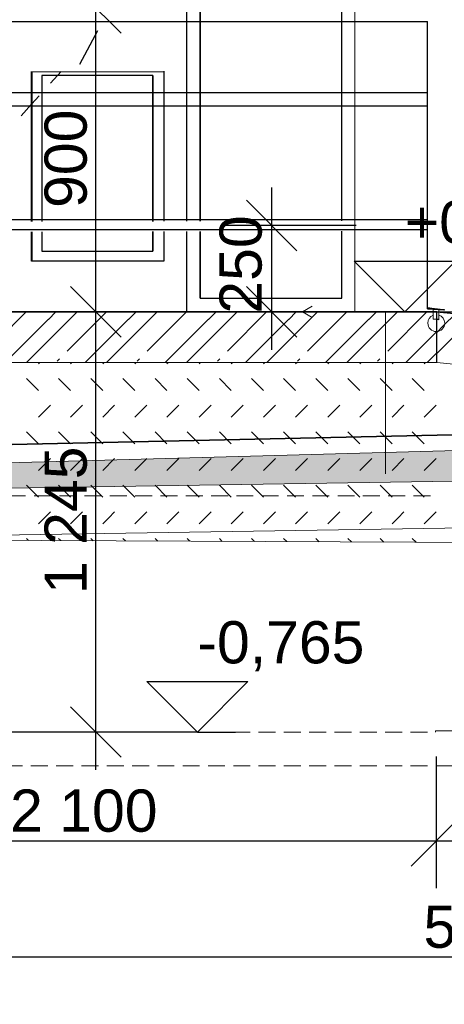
# Model space of a CAD drawing. Header units: millimetres. Extents: x 126830 to 197420, y -10585 to 21156.
# Tile 61 of 100: x 181645 to 182904, y 6313 to 9230. Entities that reach past the tile are written whole.
import ezdxf

# ---------------------------------------------------------------- set-up
doc = ezdxf.new("R2010")
doc.units = ezdxf.units.MM
doc.header["$MEASUREMENT"] = 0
doc.linetypes.add('čárkovaná 3', pattern=[75, 50, -25])
for name, color, linetype in [('2D prvky - obecné', 7, 'Continuous'), ('Konstrukce - nenosné', 7, 'Continuous'), ('Konstrukce - nosné', 7, 'Continuous'), ('Nové_0', 7, 'Continuous'), ('Nové_Konstrukce - nosné', 7, 'Continuous'), ('Nové_Kóty - SP', 7, 'Continuous'), ('Popis', 7, 'Continuous'), ('Situace - terén', 7, 'Continuous'), ('TZB - VZT', 7, 'Continuous'), ('Výplně - Povrchové', 7, 'Continuous')]:
    doc.layers.add(name, color=color, linetype=linetype)
doc.styles.add('GENEROVANÝ_STYL_2', font='txt')
doc.dimstyles.new('GENEROVANÝ_STYL__12', dxfattribs={"dimtxt": 125, "dimasz": 142.5, "dimexe": 0.18, "dimexo": 250, "dimgap": 0, "dimtad": 1, "dimdec": 0, "dimzin": 0, "dimdsep": 46, "dimtxsty": 'GENEROVANÝ_STYL_2', "dimblk": 'ARROWHEAD_6', "dimblk1": 'ARROWHEAD_6', "dimblk2": 'ARROWHEAD_6', "dimcen": 0.09, "dimclrd": 1, "dimclre": 1, "dimclrt": 1, "dimazin": 0, "dimtfac": 1, "dimtdec": 4, "dimtmove": 0, "dimatfit": 3, "dimfxl": 1, "dimtolj": 1, "dimtzin": 0, "dimarcsym": 0})
doc.dimstyles.new('GENEROVANÝ_STYL__13', dxfattribs={"dimtxt": 125, "dimasz": 190, "dimexe": 0.18, "dimexo": 300, "dimgap": 0, "dimtad": 1, "dimdec": 0, "dimzin": 0, "dimdsep": 46, "dimtxsty": 'GENEROVANÝ_STYL_2', "dimblk": 'ARROWHEAD_6', "dimblk1": 'ARROWHEAD_6', "dimblk2": 'ARROWHEAD_6', "dimcen": 0.09, "dimclrd": 1, "dimclre": 1, "dimclrt": 1, "dimazin": 0, "dimtfac": 1, "dimtdec": 4, "dimtmove": 2, "dimatfit": 3, "dimfxl": 1, "dimtolj": 1, "dimtzin": 0, "dimarcsym": 0})
doc.dimstyles.new('GENEROVANÝ_STYL__14', dxfattribs={"dimtxt": 125, "dimasz": 142.5, "dimexe": 0.18, "dimexo": 250, "dimgap": 0, "dimtad": 1, "dimtih": 1, "dimtoh": 1, "dimdec": 0, "dimzin": 0, "dimdsep": 46, "dimtxsty": 'GENEROVANÝ_STYL_2', "dimblk": 'ARROWHEAD_6', "dimblk1": 'ARROWHEAD_6', "dimblk2": 'ARROWHEAD_6', "dimcen": 0.09, "dimclrd": 1, "dimclre": 1, "dimclrt": 1, "dimazin": 0, "dimtfac": 1, "dimtdec": 4, "dimtmove": 0, "dimatfit": 3, "dimfxl": 1, "dimtolj": 1, "dimtzin": 0, "dimarcsym": 0})
doc.dimstyles.new('GENEROVANÝ_STYL__6', dxfattribs={"dimtxt": 125, "dimasz": 142.5, "dimexe": 0.18, "dimexo": 250, "dimgap": 0, "dimtad": 1, "dimdec": 0, "dimzin": 0, "dimdsep": 46, "dimtxsty": 'GENEROVANÝ_STYL_2', "dimblk": 'ARROWHEAD_6', "dimblk1": 'ARROWHEAD_6', "dimblk2": 'ARROWHEAD_6', "dimcen": 0.09, "dimclrd": 1, "dimclre": 1, "dimclrt": 1, "dimazin": 0, "dimtfac": 1, "dimtdec": 4, "dimtmove": 2, "dimatfit": 3, "dimfxl": 1, "dimtolj": 1, "dimtzin": 0, "dimarcsym": 0})

# ---------------------------------------------------------------- blocks, each defined once
blk = doc.blocks.new('*X168', base_point=(40059.5, 0))
at = {"layer": 'Konstrukce - nenosné', "color": 7, "linetype": 'Continuous', "lineweight": 13}
for p, q in [((182902.1, 8324.3), (182936.8, 8359)), ((182965.3, 8324.3), (182994.3, 8353.2)), ((182881.4, 8303.7), (182902.1, 8324.3)), ((182881.4, 8241.2), (182964.6, 8324.3)), ((182936.4, 8209), (183051.7, 8324.3)), ((183083.7, 8268.4), (183139.6, 8324.3)), ((183083.7, 8205.9), (183202.1, 8324.3)), ((183139.6, 8324.3), (183152.6, 8337.3)), ((183152.3, 8187.3), (183288.6, 8323.7)), ((183202.8, 8324.3), (183210.1, 8331.6)), ((183321.2, 8268.4), (183368.4, 8315.7)), ((183321.2, 8205.9), (183425.2, 8310)), ((183377, 8174.6), (183504.4, 8302)), ((183558.7, 8268.4), (183584.3, 8294)), ((183558.7, 8205.9), (183641.1, 8288.3)), ((183015.6, 8201.1), (183083.7, 8269.1)), ((183231.4, 8179.4), (183321.2, 8269.1)), ((183447.2, 8157.7), (183558.7, 8269.1)), ((183614.5, 8174.6), (183720.2, 8280.3)), ((183663, 8136), (183796.2, 8269.1)), ((183796.2, 8268.4), (183800.1, 8272.3)), ((183796.2, 8205.9), (183856.9, 8266.6)), ((183852, 8174.6), (183936.1, 8258.7)), ((183878.8, 8114.3), (184015.2, 8250.7)), ((184033.7, 8205.9), (184072.7, 8244.9)), ((184089.5, 8174.6), (184151.9, 8237)), ((184094.7, 8092.6), (184231.1, 8229)), ((183073.1, 8195.3), (183083.7, 8205.9)), ((183288.9, 8173.6), (183321.2, 8205.9)), ((183504.7, 8151.9), (183558.7, 8205.9)), ((183720.5, 8130.2), (183796.2, 8205.9)), ((183936.3, 8108.5), (184033.7, 8205.9)), ((184152.8, 8087.5), (184271.2, 8205.9)), ((184271.2, 8205.9), (184288.6, 8223.3)), ((184327, 8174.6), (184367.7, 8215.3)), ((184327.1, 8087.5), (184446.9, 8207.4)), ((184390.3, 8087.5), (184504.4, 8201.6)), ((184564.5, 8174.6), (184583.6, 8193.6)), ((184564.6, 8087.5), (184662.7, 8185.7)), ((184627.8, 8087.5), (184720.2, 8179.9)), ((183584.6, 8144.7), (183591.7, 8151.7)), ((183822.1, 8144.7), (183829.2, 8151.7)), ((184059.6, 8144.7), (184066.7, 8151.7)), ((184297.1, 8144.7), (184304.2, 8151.7)), ((184534.6, 8144.7), (184541.7, 8151.7)), ((184772.1, 8144.7), (184779.2, 8151.7)), ((184802.1, 8087.5), (184878.6, 8164)), ((184865.3, 8087.5), (184936, 8158.2)), ((185009.6, 8144.7), (185015.2, 8150.3)), ((185039.6, 8087.5), (185094.4, 8142.3)), ((185102.8, 8087.5), (185151.9, 8136.6)), ((185277.1, 8087.5), (185310.2, 8120.7)), ((185340.3, 8087.5), (185367.7, 8114.9)), ((184151.4, 8086.9), (184152.1, 8087.5)), ((184230.6, 8078.9), (184239.2, 8087.5)), ((184310.5, 8070.9), (184327.1, 8087.5)), ((184367.3, 8065.2), (184389.6, 8087.5)), ((184446.4, 8057.3), (184476.7, 8087.5)), ((184526.3, 8049.2), (184564.6, 8087.5)), ((184583.1, 8043.5), (184627.1, 8087.5)), ((184662.2, 8035.6), (184714.2, 8087.5)), ((184746.2, 8031.6), (184802.1, 8087.5)), ((184798.9, 8021.8), (184864.6, 8087.5)), ((184878, 8013.9), (184951.7, 8087.5)), ((184983.7, 8031.6), (185039.6, 8087.5)), ((185014.7, 8000.1), (185102.1, 8087.5)), ((185093.8, 7992.2), (185189.2, 8087.5)), ((185221.2, 8031.6), (185277.1, 8087.5)), ((185230.5, 7978.4), (185339.6, 8087.5)), ((185309.7, 7970.5), (185426.7, 8087.5)), ((185458.7, 8031.6), (185514.6, 8087.5)), ((185458.7, 7969.1), (185577.1, 8087.5)), ((185514.6, 8087.5), (185526, 8099)), ((185525.5, 7948.8), (185662, 8085.3)), ((185577.8, 8087.5), (185583.5, 8093.2)), ((185696.2, 8031.6), (185741.9, 8077.3)), ((185696.2, 7969.1), (185798.7, 8071.6)), ((185752, 7937.9), (185877.8, 8063.7)), ((184741.4, 8027.6), (184746.2, 8032.4)), ((184957.2, 8005.9), (184983.7, 8032.4)), ((185173, 7984.2), (185221.2, 8032.4)), ((185388.8, 7962.5), (185458.7, 8032.4)), ((185604.6, 7940.8), (185696.2, 8032.4)), ((185446.3, 7956.8), (185458.7, 7969.1)), ((185650.7, 7923.7), (185696.2, 7969.1)), ((185825, 7923.7), (185880.8, 7979.5))]:
    blk.add_line(p, q, dxfattribs=at)
blk = doc.blocks.new('výplň_38_2', base_point=(40059.5, 0))
at = {"layer": 'Konstrukce - nenosné', "color": 7, "linetype": 'Continuous', "lineweight": 13, "flags": 128}
blk.add_lwpolyline([(182881.4, 8214.6), (182881.4, 8364.6), (185880.8, 8063.4), (185880.8, 7923.7), (185628.4, 7923.7), (185628.4, 7938.5)], close=True, dxfattribs=at)
at = {"layer": 'Konstrukce - nenosné', "color": 7, "linetype": 'Continuous', "lineweight": 13}
blk.add_blockref('*X168', (40059.5, 0), dxfattribs=at)
blk = doc.blocks.new('*X179', base_point=(40059.5, 0))
at = {"layer": 'Konstrukce - nenosné', "color": 7, "linetype": 'Continuous', "lineweight": 13}
for p, q in [((180780.9, 8342.7), (180802.8, 8364.6)), ((180780.9, 8280.2), (180865.3, 8364.6)), ((180836.2, 8248.3), (180952.4, 8364.6)), ((180889.5, 8214.6), (181017.8, 8342.8)), ((181017.8, 8342.1), (181040.3, 8364.6)), ((181017.8, 8279.6), (181102.8, 8364.6)), ((181073.7, 8248.3), (181189.9, 8364.6)), ((181127, 8214.6), (181255.3, 8342.8)), ((181255.3, 8342.1), (181277.8, 8364.6)), ((181255.3, 8279.6), (181340.3, 8364.6)), ((181311.2, 8248.3), (181427.4, 8364.6)), ((181364.5, 8214.6), (181492.8, 8342.8)), ((181492.8, 8342.1), (181515.3, 8364.6)), ((181492.8, 8279.6), (181577.8, 8364.6)), ((181548.7, 8248.3), (181664.9, 8364.6)), ((181602, 8214.6), (181730.3, 8342.8)), ((181730.3, 8342.1), (181752.8, 8364.6)), ((181730.3, 8279.6), (181815.3, 8364.6)), ((181786.2, 8248.3), (181902.4, 8364.6)), ((181839.5, 8214.6), (181967.8, 8342.8)), ((181967.8, 8342.1), (181990.3, 8364.6)), ((181967.8, 8279.6), (182052.8, 8364.6)), ((182023.7, 8248.3), (182139.9, 8364.6)), ((182077, 8214.6), (182205.3, 8342.8)), ((182205.3, 8342.1), (182227.8, 8364.6)), ((182205.3, 8279.6), (182290.3, 8364.6)), ((182261.2, 8248.3), (182377.4, 8364.6)), ((182314.5, 8214.6), (182442.8, 8342.8)), ((182442.8, 8342.1), (182465.3, 8364.6)), ((182442.8, 8279.6), (182527.8, 8364.6)), ((182498.7, 8248.3), (182614.9, 8364.6)), ((182552, 8214.6), (182680.3, 8342.8)), ((182680.3, 8342.1), (182702.8, 8364.6)), ((182680.3, 8279.6), (182765.3, 8364.6)), ((182736.2, 8248.3), (182852.4, 8364.6)), ((182789.5, 8214.6), (182880.4, 8305.5)), ((180952.8, 8214.6), (181017.8, 8279.6)), ((181190.3, 8214.6), (181255.3, 8279.6)), ((181427.8, 8214.6), (181492.8, 8279.6)), ((181665.3, 8214.6), (181730.3, 8279.6)), ((181902.8, 8214.6), (181967.8, 8279.6)), ((182140.3, 8214.6), (182205.3, 8279.6)), ((182377.8, 8214.6), (182442.8, 8279.6)), ((182615.3, 8214.6), (182680.3, 8279.6)), ((180806.3, 8218.4), (180813.3, 8225.4)), ((181043.8, 8218.4), (181050.8, 8225.4)), ((181281.3, 8218.4), (181288.3, 8225.4)), ((181518.8, 8218.4), (181525.8, 8225.4)), ((181756.3, 8218.4), (181763.3, 8225.4)), ((181993.8, 8218.4), (182000.8, 8225.4)), ((182231.3, 8218.4), (182238.3, 8225.4)), ((182468.8, 8218.4), (182475.8, 8225.4)), ((182706.3, 8218.4), (182713.3, 8225.4)), ((182852.8, 8214.6), (182880.4, 8242.2))]:
    blk.add_line(p, q, dxfattribs=at)
blk = doc.blocks.new('výplň_43_2', base_point=(40059.5, 0))
at = {"layer": 'Konstrukce - nenosné', "color": 7, "linetype": 'Continuous', "lineweight": 13, "flags": 128}
blk.add_lwpolyline([(180836.2, 8364.6), (180780.9, 8364.6), (180780.9, 8214.6), (182880.4, 8214.6), (182880.4, 8364.6), (180861.1, 8364.6)], close=True, dxfattribs=at)
at = {"layer": 'Konstrukce - nenosné', "color": 7, "linetype": 'Continuous', "lineweight": 13}
blk.add_blockref('*X179', (40059.5, 0), dxfattribs=at)
blk = doc.blocks.new('Čára_35_2', base_point=(182483.3, 8364.6))
at = {"layer": 'Popis', "color": 7, "linetype": 'Continuous', "lineweight": 13}
for q in [(182512, 8381.1), (185735.7, 8364.6), (182512, 8348)]:
    blk.add_line((182483.3, 8364.6), q, dxfattribs=at)
blk = doc.blocks.new('*D242', base_point=(40059.5, 0))
at = {"layer": 'Nové_Kóty - SP', "color": 1, "linetype": 'Continuous', "lineweight": 25}
for p, q in [((182392.3, 8620.5), (182392.3, 8733)), ((182467.3, 8545.5), (182317.3, 8695.5)), ((182642.3, 8620.5), (182251.7, 8620.5)), ((182392.3, 8364.6), (182392.3, 8620.5)), ((182317.3, 8439.6), (182467.3, 8289.6)), ((182642.3, 8364.6), (182251.7, 8364.6)), ((182392.3, 8252.1), (182392.3, 8364.6))]:
    blk.add_line(p, q, dxfattribs=at)
at = {"layer": 'Nové_Kóty - SP', "color": 1, "lineweight": 25, "insert": (182364.3, 8359.1), "char_height": 125, "attachment_point": 7, "rotation": 90, "style": 'GENEROVANÝ_STYL_2'}
blk.add_mtext('\\A1;{\\pql;\\fArial|b0|i0|c0|p38;250}', dxfattribs=at)
blk = doc.blocks.new('ARROWHEAD_6')
at = {"color": 0, "linetype": 'Continuous', "lineweight": 0}
for p, q in [((-0.5, -0.5), (0.5, 0.5)), ((0, 0), (-1, 0))]:
    blk.add_line(p, q, dxfattribs=at)
blk = doc.blocks.new('Kóta_8_2', base_point=(182786.8, 8364.6))
at = {"layer": 'Nové_Kóty - SP', "color": 1, "linetype": 'Continuous', "lineweight": 25}
for p, q in [((182786.8, 8364.6), (182636.8, 8514.6)), ((182636.8, 8514.6), (182936.8, 8514.6)), ((182936.8, 8514.6), (182786.8, 8364.6)), ((182786.8, 8364.6), (182586.8, 8364.6)), ((182786.8, 8364.6), (182899.3, 8364.6))]:
    blk.add_line(p, q, dxfattribs=at)
at = {"layer": 'Nové_Kóty - SP', "color": 1, "lineweight": 25, "insert": (182786.8, 8544.6), "char_height": 125, "attachment_point": 7, "style": 'GENEROVANÝ_STYL_2'}
blk.add_mtext('\\A1;{\\pql;\\fArial|b0|i0|c0|p38;+0,480}', dxfattribs=at)
blk = doc.blocks.new('Kóta_9_2', base_point=(182172.1, 7119.9))
at = {"layer": 'Nové_Kóty - SP', "color": 1, "linetype": 'Continuous', "lineweight": 25}
for p, q in [((182172.1, 7119.9), (182022.1, 7269.9)), ((182022.1, 7269.9), (182322.1, 7269.9)), ((182322.1, 7269.9), (182172.1, 7119.9)), ((182172.1, 7119.9), (181972.1, 7119.9)), ((182172.1, 7119.9), (182284.6, 7119.9))]:
    blk.add_line(p, q, dxfattribs=at)
at = {"layer": 'Nové_Kóty - SP', "color": 1, "lineweight": 25, "insert": (182172.1, 7299.9), "char_height": 125, "attachment_point": 7, "style": 'GENEROVANÝ_STYL_2'}
blk.add_mtext('\\A1;{\\pql;\\fArial|b0|i0|c0|p38;-0,765}', dxfattribs=at)
blk = doc.blocks.new('*X263', base_point=(40059.5, 0))
at = {"layer": 'Výplně - Povrchové', "color": 7, "linetype": 'Continuous', "lineweight": 13}
for p, q in [((181700.8, 8210.3), (181705, 8214.6)), ((181796.1, 8210.3), (181800.3, 8214.6)), ((181891.4, 8210.3), (181895.6, 8214.6)), ((181986.7, 8210.3), (181990.9, 8214.6)), ((182082, 8210.3), (182086.2, 8214.6)), ((182177.3, 8210.3), (182181.5, 8214.6)), ((182272.6, 8210.3), (182276.8, 8214.6)), ((182367.9, 8210.3), (182372.1, 8214.6)), ((182463.2, 8210.3), (182467.4, 8214.6)), ((182558.5, 8210.3), (182562.7, 8214.6)), ((182653.8, 8210.3), (182658, 8214.6)), ((182749.1, 8210.3), (182753.3, 8214.6)), ((182844.4, 8210.3), (182848.6, 8214.6)), ((181683.1, 8149.1), (181665.4, 8166.8)), ((181700.8, 8131.4), (181683.1, 8149.1)), ((181796.1, 8131.4), (181760.7, 8166.8)), ((181891.4, 8131.4), (181856, 8166.8)), ((181986.7, 8131.4), (181951.3, 8166.8)), ((182082, 8131.4), (182046.6, 8166.8)), ((182159.6, 8149.1), (182141.9, 8166.8)), ((182177.3, 8131.4), (182159.6, 8149.1)), ((182272.6, 8131.4), (182237.2, 8166.8)), ((182367.9, 8131.4), (182332.5, 8166.8)), ((182463.2, 8131.4), (182427.8, 8166.8)), ((182558.5, 8131.4), (182523.1, 8166.8)), ((182636.1, 8149.1), (182618.4, 8166.8)), ((182653.8, 8131.4), (182636.1, 8149.1)), ((182749.1, 8131.4), (182713.7, 8166.8)), ((182844.4, 8131.4), (182809, 8166.8)), ((181700.8, 8052.5), (181736.2, 8087.8)), ((181796.1, 8052.5), (181831.5, 8087.8)), ((181891.4, 8052.5), (181926.8, 8087.8)), ((181986.7, 8052.5), (182022.1, 8087.8)), ((182082, 8052.5), (182117.4, 8087.8)), ((182177.3, 8052.5), (182212.7, 8087.8)), ((182272.6, 8052.5), (182308, 8087.8)), ((182367.9, 8052.5), (182403.3, 8087.8)), ((182463.2, 8052.5), (182498.6, 8087.8)), ((182558.5, 8052.5), (182593.9, 8087.8)), ((182653.8, 8052.5), (182689.2, 8087.8)), ((182749.1, 8052.5), (182784.5, 8087.8)), ((182844.4, 8052.5), (182879.8, 8087.8)), ((181683.1, 7991.2), (181665.4, 8008.9)), ((181796.1, 7973.6), (181760.7, 8008.9)), ((181891.4, 7973.6), (181856, 8008.9)), ((181986.7, 7973.6), (181951.3, 8008.9)), ((182082, 7973.6), (182046.6, 8008.9)), ((182159.6, 7991.2), (182141.9, 8008.9)), ((182272.6, 7973.6), (182237.2, 8008.9)), ((182367.9, 7973.6), (182332.5, 8008.9)), ((182463.2, 7973.6), (182427.8, 8008.9)), ((182558.5, 7973.6), (182523.1, 8008.9)), ((182636.1, 7991.2), (182618.4, 8008.9)), ((182749.1, 7973.6), (182713.7, 8008.9)), ((182844.4, 7973.6), (182809, 8008.9)), ((181700.8, 7973.6), (181683.1, 7991.2)), ((182177.3, 7973.6), (182159.6, 7991.2)), ((182653.8, 7973.6), (182636.1, 7991.2)), ((181700.8, 7894.7), (181736.2, 7930)), ((181796.1, 7894.7), (181831.5, 7930)), ((181891.4, 7894.7), (181926.8, 7930)), ((181986.7, 7894.7), (182022.1, 7930)), ((182082, 7894.7), (182117.4, 7930)), ((182177.3, 7894.7), (182212.7, 7930)), ((182272.6, 7894.7), (182308, 7930)), ((182367.9, 7894.7), (182403.3, 7930)), ((182463.2, 7894.7), (182498.6, 7930)), ((182558.5, 7894.7), (182593.9, 7930)), ((182653.8, 7894.7), (182689.2, 7930)), ((182749.1, 7894.7), (182784.5, 7930)), ((182844.4, 7894.7), (182879.8, 7930)), ((181683.1, 7833.4), (181665.4, 7851.1)), ((181796.1, 7815.7), (181760.7, 7851.1)), ((181891.4, 7815.7), (181856, 7851.1)), ((181986.7, 7815.7), (181951.3, 7851.1)), ((182082, 7815.7), (182046.6, 7851.1)), ((182159.6, 7833.4), (182141.9, 7851.1)), ((182272.6, 7815.7), (182237.2, 7851.1)), ((182367.9, 7815.7), (182332.5, 7851.1)), ((182463.2, 7815.7), (182427.8, 7851.1)), ((182558.5, 7815.7), (182523.1, 7851.1)), ((182636.1, 7833.4), (182618.4, 7851.1)), ((182749.1, 7815.7), (182713.7, 7851.1)), ((182844.4, 7815.7), (182809, 7851.1)), ((181700.8, 7815.7), (181683.1, 7833.4)), ((182177.3, 7815.7), (182159.6, 7833.4)), ((182653.8, 7815.7), (182636.1, 7833.4)), ((181718.5, 7754.5), (181736.2, 7772.2)), ((181813.8, 7754.5), (181831.5, 7772.2)), ((181909.1, 7754.5), (181926.8, 7772.2)), ((182004.4, 7754.5), (182022.1, 7772.2)), ((182099.7, 7754.5), (182117.4, 7772.2)), ((182195, 7754.5), (182212.7, 7772.2)), ((182290.3, 7754.5), (182308, 7772.2)), ((182385.6, 7754.5), (182403.3, 7772.2)), ((182480.9, 7754.5), (182498.6, 7772.2)), ((182576.2, 7754.5), (182593.9, 7772.2)), ((182671.5, 7754.5), (182689.2, 7772.2)), ((182766.8, 7754.5), (182784.5, 7772.2)), ((182862.1, 7754.5), (182879.8, 7772.2)), ((181700.8, 7736.8), (181718.5, 7754.5)), ((181796.1, 7736.8), (181813.8, 7754.5)), ((181891.4, 7736.8), (181909.1, 7754.5)), ((181986.7, 7736.8), (182004.4, 7754.5)), ((182082, 7736.8), (182099.7, 7754.5)), ((182177.3, 7736.8), (182195, 7754.5)), ((182272.6, 7736.8), (182290.3, 7754.5)), ((182367.9, 7736.8), (182385.6, 7754.5)), ((182463.2, 7736.8), (182480.9, 7754.5)), ((182558.5, 7736.8), (182576.2, 7754.5)), ((182653.8, 7736.8), (182671.5, 7754.5)), ((182749.1, 7736.8), (182766.8, 7754.5)), ((182844.4, 7736.8), (182862.1, 7754.5)), ((181671.5, 7687.2), (181665.4, 7693.3)), ((181767.2, 7686.8), (181760.7, 7693.3)), ((181862.9, 7686.4), (181856, 7693.3)), ((181958.7, 7685.9), (181951.3, 7693.3)), ((182054.4, 7685.5), (182046.6, 7693.3)), ((182150.1, 7685.1), (182141.9, 7693.3)), ((182245.9, 7684.6), (182237.2, 7693.3)), ((182341.6, 7684.2), (182332.5, 7693.3)), ((182437.3, 7683.8), (182427.8, 7693.3)), ((182533.1, 7683.3), (182523.1, 7693.3)), ((182628.8, 7682.9), (182618.4, 7693.3)), ((182724.5, 7682.5), (182713.7, 7693.3)), ((182820.3, 7682), (182809, 7693.3))]:
    blk.add_line(p, q, dxfattribs=at)
blk = doc.blocks.new('výplň_54_2', base_point=(40059.5, 0))
at = {"layer": 'Výplně - Povrchové', "color": 1, "linetype": 'Continuous', "lineweight": 13, "flags": 128}
blk.add_lwpolyline([(179805.5, 7818.6), (180168.7, 7019.9), (180526.6, 7019.9), (180824.1, 7691.1), (185251.7, 7671), (185528.4, 7019.9), (185628.4, 7019.9), (185878.4, 7019.9), (185946.3, 7019.9), (186261.7, 7761.6), (185878.4, 7761.6), (185878.4, 7123.7), (185628.4, 7123.7), (185628.4, 7688.4), (185628.4, 7938.5), (182881.4, 8214.6), (181002.3, 8214.6), (180478.7, 7920.9), (180478.7, 7685.7), (180478.7, 7119.9), (180230.9, 7119.9), (180230.9, 7820.4)], close=True, dxfattribs=at)
at = {"layer": 'Výplně - Povrchové', "color": 7, "linetype": 'Continuous', "lineweight": 13}
blk.add_blockref('*X263', (40059.5, 0), dxfattribs=at)
blk = doc.blocks.new('*D321', base_point=(40059.5, 0))
at = {"layer": 'Nové_Kóty - SP', "color": 1, "linetype": 'Continuous', "lineweight": 25}
for p, q in [((185496.4, 8364.6), (185496.4, 8514.6)), ((185596.4, 8264.6), (185396.4, 8464.6)), ((185683.9, 8364.6), (185196.4, 8364.6)), ((185496.4, 8063.4), (185496.4, 8364.6)), ((185396.4, 8163.4), (185596.4, 7963.4)), ((185796.4, 8063.4), (185308.9, 8063.4))]:
    blk.add_line(p, q, dxfattribs=at)
at = {"layer": 'Nové_Kóty - SP', "color": 1, "lineweight": 25, "insert": (185471.6, 8079.8), "char_height": 125, "attachment_point": 7, "rotation": 90, "style": 'GENEROVANÝ_STYL_2'}
blk.add_mtext('\\A1;{\\pql;\\fArial|b0|i0|c0|p38;301}', dxfattribs=at)
blk = doc.blocks.new('*D323', base_point=(40059.5, 0))
at = {"layer": 'Nové_Kóty - SP', "color": 1, "linetype": 'Continuous', "lineweight": 25}
for p, q in [((180780.9, 6657.2), (180780.9, 7047.8)), ((182880.4, 6657.2), (182880.4, 7047.8)), ((180855.9, 6872.8), (180705.9, 6722.8)), ((182955.4, 6872.8), (182805.4, 6722.8)), ((180780.9, 6797.8), (182880.4, 6797.8))]:
    blk.add_line(p, q, dxfattribs=at)
at = {"layer": 'Nové_Kóty - SP', "color": 1, "lineweight": 25, "insert": (181617, 6822.8), "char_height": 125, "attachment_point": 7, "style": 'GENEROVANÝ_STYL_2'}
blk.add_mtext('\\A1;{\\pql;\\fArial|b0|i0|c0|p38;2\xa0100}', dxfattribs=at)
blk = doc.blocks.new('*D324', base_point=(40059.5, 0))
at = {"layer": 'Nové_Kóty - SP', "color": 1, "linetype": 'Continuous', "lineweight": 25}
for p, q in [((182880.4, 6657.2), (182880.4, 7047.8)), ((185880.8, 6657.2), (185880.8, 7047.8)), ((182955.4, 6872.8), (182805.4, 6722.8)), ((185805.8, 6722.8), (185955.8, 6872.8)), ((182880.4, 6797.8), (185880.8, 6797.8)), ((185880.8, 6797.8), (185993.3, 6797.8))]:
    blk.add_line(p, q, dxfattribs=at)
at = {"layer": 'Nové_Kóty - SP', "color": 1, "lineweight": 25, "insert": (184166.9, 6822.8), "char_height": 125, "attachment_point": 7, "style": 'GENEROVANÝ_STYL_2'}
blk.add_mtext('\\A1;{\\pql;\\fArial|b0|i0|c0|p38;3\xa0000}', dxfattribs=at)
blk = doc.blocks.new('*D325', base_point=(40059.5, 0))
at = {"layer": 'Nové_Kóty - SP', "color": 1, "linetype": 'Continuous', "lineweight": 25}
for p, q in [((181795.8, 8439.6), (181945.8, 8289.6)), ((182011.5, 8364.6), (181620.8, 8364.6)), ((181870.8, 7119.9), (181870.8, 8364.6)), ((181795.8, 7194.9), (181945.8, 7044.9)), ((182011.5, 7119.9), (181620.8, 7119.9)), ((181870.8, 7007.4), (181870.8, 7119.9))]:
    blk.add_line(p, q, dxfattribs=at)
at = {"layer": 'Nové_Kóty - SP', "color": 1, "lineweight": 25, "insert": (181845.8, 7528.5), "char_height": 125, "attachment_point": 7, "rotation": 90, "style": 'GENEROVANÝ_STYL_2'}
blk.add_mtext('\\A1;{\\pql;\\fArial|b0|i0|c0|p38;1\xa0245}', dxfattribs=at)
blk = doc.blocks.new('*D326', base_point=(40059.5, 0))
at = {"layer": 'Nové_Kóty - SP', "color": 1, "linetype": 'Continuous', "lineweight": 25}
for p, q in [((181870.8, 9264.6), (181870.8, 9377.1)), ((181945.8, 9189.6), (181795.8, 9339.6)), ((182120.8, 9264.6), (181730.2, 9264.6)), ((181870.8, 8364.6), (181870.8, 9264.6)), ((181795.8, 8439.6), (181945.8, 8289.6)), ((182011.5, 8364.6), (181620.8, 8364.6))]:
    blk.add_line(p, q, dxfattribs=at)
at = {"layer": 'Nové_Kóty - SP', "color": 1, "lineweight": 25, "insert": (181845.8, 8672.3), "char_height": 125, "attachment_point": 7, "rotation": 90, "style": 'GENEROVANÝ_STYL_2'}
blk.add_mtext('\\A1;{\\pql;\\fArial|b0|i0|c0|p38;900}', dxfattribs=at)
blk = doc.blocks.new('*D328', base_point=(40059.5, 0))
at = {"layer": 'Nové_Kóty - SP', "color": 1, "linetype": 'Continuous', "lineweight": 25}
for p, q in [((180230.9, 6313.2), (180230.9, 6703.9)), ((185880.8, 6313.2), (185880.8, 6703.9)), ((180305.9, 6528.9), (180155.9, 6378.9)), ((185805.8, 6378.9), (185955.8, 6528.9)), ((180118.4, 6453.9), (180230.9, 6453.9)), ((180230.9, 6453.9), (185880.8, 6453.9)), ((185880.8, 6453.9), (185993.3, 6453.9))]:
    blk.add_line(p, q, dxfattribs=at)
at = {"layer": 'Nové_Kóty - SP', "color": 1, "lineweight": 25, "insert": (182842.2, 6478.9), "char_height": 125, "attachment_point": 7, "style": 'GENEROVANÝ_STYL_2'}
blk.add_mtext('\\A1;{\\pql;\\fArial|b0|i0|c0|p38;5\xa0650}', dxfattribs=at)

msp = doc.modelspace()

# ---------------------------------------------------------------- hatches: boundary and pattern name
at = {"layer": 'Situace - terén', "linetype": 'Continuous', "lineweight": 0}
msp.add_hatch(color=255, dxfattribs=at).paths.add_polyline_path([(183122.4, 7958.9), (175199.5, 7741.4), (187333.2, 7932), (187333.2, 8032.2), (185879.9, 8025.9), (185880.8, 7923.7), (185628.4, 7923.7), (185079.3, 7989.6), (184847.6, 7985.9), (184847, 7986)])

# ---------------------------------------------------------------- linework, layer by layer
at = {"layer": '2D prvky - obecné', "color": 7, "linetype": 'Continuous', "lineweight": 13}
msp.add_line((182729.3, 8364.6), (182729.3, 7884.6), dxfattribs=at)
at = {"layer": 'Konstrukce - nenosné', "color": 1, "linetype": 'Continuous', "lineweight": 18}
for p, q in [((180861.1, 8364.6), (182878.2, 8364.6)), ((182878.2, 8364.6), (182878.7, 8364.6))]:
    msp.add_line(p, q, dxfattribs=at)
at = {"layer": 'Konstrukce - nosné', "color": 7, "linetype": 'Continuous', "lineweight": 13}
for p, q in [((182639.2, 10674.6), (182639.1, 8364.6)), ((181680.8, 9075.4), (182072.8, 9075.4))]:
    msp.add_line(p, q, dxfattribs=at)
at = {"layer": 'Nové_0', "color": 1, "linetype": 'Continuous', "lineweight": 25}
for p, q in [((180886.1, 9224.6), (182854.2, 9224.6)), ((182854.2, 8651.1), (182854.2, 9224.6)), ((180886.1, 9014.6), (182854.2, 9014.6)), ((180886.1, 8974.6), (182854.2, 8974.6)), ((180886.1, 8638.1), (182854.2, 8638.1)), ((182854.2, 8508.4), (182854.2, 8651.1)), ((180886.1, 8608.1), (182854.2, 8608.1)), ((182854.2, 8373.8), (182854.2, 8508.6)), ((182854.2, 8373.8), (182854.6, 8373.8)), ((182854.6, 8376.8), (182854.8, 8376.8)), ((182854.6, 8373.8), (182855.7, 8373.8)), ((182854.8, 8376.8), (182855, 8376.8)), ((182855, 8376.8), (182856.1, 8376.6)), ((182855.7, 8373.8), (182857.6, 8373.6)), ((182856.1, 8376.6), (182857.9, 8376.4)), ((182857.6, 8373.6), (182860, 8373.5)), ((182857.9, 8376.4), (182860.4, 8376.1)), ((182860, 8373.5), (182863.1, 8373.3)), ((182860.4, 8376.1), (182863.5, 8375.7)), ((182863.1, 8373.3), (182866.7, 8373.1)), ((182863.5, 8375.7), (182867.1, 8375.3)), ((182866.7, 8373.1), (182870.6, 8372.9)), ((182867.1, 8375.3), (182871, 8374.8)), ((182870.6, 8372.9), (182874.8, 8372.6)), ((182871, 8374.8), (182875.2, 8374.3)), ((182874.8, 8372.6), (182879.2, 8372.4)), ((182875.2, 8374.3), (182879.6, 8373.8)), ((182878.7, 8372.4), (182879.2, 8372.4)), ((182879.2, 8372.4), (182883.5, 8372.1)), ((182879.6, 8373.8), (182883.9, 8373.3)), ((182883.5, 8372.1), (182887.7, 8371.8)), ((182883.9, 8373.3), (182888.1, 8372.8)), ((182887.7, 8371.8), (182891.7, 8371.6)), ((182888.1, 8372.8), (182892.1, 8372.3)), ((182891.7, 8371.6), (182895.3, 8371.4)), ((182892.1, 8372.3), (182895.6, 8371.9)), ((182895.3, 8371.4), (182898.3, 8371.2)), ((182895.6, 8371.9), (182898.7, 8371.5)), ((182898.3, 8371.2), (182900.9, 8371.1)), ((182898.7, 8371.5), (182901.2, 8371.2)), ((182900.9, 8371.1), (182902.7, 8370.9)), ((182901.2, 8371.2), (182903.1, 8371)), ((182902.7, 8370.9), (182903.8, 8370.9)), ((182903.1, 8371), (182904.2, 8370.9)), ((182903.8, 8370.9), (182904.2, 8370.9))]:
    msp.add_line(p, q, dxfattribs=at)
at = {"layer": 'Nové_Konstrukce - nosné', "color": 1, "linetype": 'Continuous', "lineweight": 25}
for p, q in [((182140.6, 9077.8), (182140.6, 9367.8)), ((182180.6, 9368), (182180.6, 9078)), ((182180.7, 9078), (182180.7, 9368)), ((182600.6, 9079), (182600.6, 9369)), ((181823.5, 9098.6), (181876.9, 9198.1)), ((181680.8, 8631.7), (181680.8, 9076.7)), ((181680.9, 9076.7), (181680.9, 8631.7)), ((181736.6, 9041.8), (181768.1, 9076.9)), ((182072.8, 9077.7), (182072.8, 8632.7)), ((182140.6, 8632.8), (182140.6, 9077.8)), ((182180.6, 9078), (182180.6, 8633)), ((182180.7, 8633), (182180.7, 9078)), ((182600.6, 8634), (182600.6, 9079)), ((182039.8, 9064.6), (181710.8, 9064.6)), ((181710.8, 9064.6), (181710.8, 8631.7)), ((182039.8, 8632.6), (182039.8, 9064.6)), ((182039.9, 9064.6), (182039.9, 8632.6)), ((181680.8, 8979.6), (181703.2, 9004.6)), ((181649.8, 8945.1), (181680.8, 8979.6)), ((181680.8, 8514.6), (181680.8, 8601.7)), ((181680.9, 8601.7), (181680.9, 8514.6)), ((181710.8, 8601.7), (181710.8, 8544.6)), ((182039.8, 8544.6), (182039.8, 8602.6)), ((182039.9, 8602.6), (182039.9, 8544.6)), ((182072.8, 8602.7), (182072.8, 8514.6)), ((182140.6, 8364.6), (182140.6, 8602.8)), ((182180.6, 8603), (182180.6, 8404.6)), ((182180.7, 8404.6), (182180.7, 8603)), ((182600.6, 8404.6), (182600.6, 8604)), ((181710.8, 8544.6), (182039.8, 8544.6)), ((182072.8, 8514.6), (181680.8, 8514.6)), ((182180.6, 8404.6), (182600.6, 8404.6))]:
    msp.add_line(p, q, dxfattribs=at)
at = {"layer": 'Situace - terén', "color": 7, "linetype": 'Continuous', "lineweight": 13}
for p, q in [((182871, 8342.7), (182871, 8372.8)), ((182871, 8372.8), (182888.1, 8372.8)), ((182888.1, 8372.8), (182888.1, 8342.7)), ((182888.1, 8342.7), (182871, 8342.7)), ((187333.2, 7793.3), (169798.1, 7517.9))]:
    msp.add_line(p, q, dxfattribs=at)
at = {"layer": 'Situace - terén', "color": 7, "linetype": 'čárkovaná 3', "lineweight": 13}
for p, q in [((180187.9, 7819.9), (182878.2, 7819.9)), ((180478.7, 7119.9), (182878.2, 7119.9)), ((182878.2, 7123.7), (186120, 7123.7)), ((182878.2, 7123.7), (182878.2, 7119.9)), ((180478.7, 7019.9), (183067.4, 7019.9))]:
    msp.add_line(p, q, dxfattribs=at)
at = {"layer": 'Situace - terén', "color": 8, "linetype": 'Continuous', "lineweight": 13, "flags": 128}
msp.add_lwpolyline([(183122.4, 7958.9), (175199.5, 7741.4), (187333.2, 7932), (187333.2, 8032.2), (185879.9, 8025.9), (185880.8, 7923.7), (185628.4, 7923.7), (185079.3, 7989.6), (184847.6, 7985.9), (184847, 7986)], close=True, dxfattribs=at)
at = {"layer": 'TZB - VZT', "color": 5, "linetype": 'Continuous', "lineweight": 35}
for p, q in [((182881.4, 8364.6), (180780.9, 8364.6)), ((185880.8, 8063.6), (182881.4, 8364.6))]:
    msp.add_line(p, q, dxfattribs=at)
at = {"layer": 'TZB - VZT', "color": 7, "linetype": 'Continuous', "lineweight": 25}
for p, q in [((182881.4, 8364.6), (180780.9, 8364.6)), ((185880.8, 8063.6), (182881.4, 8364.6))]:
    msp.add_line(p, q, dxfattribs=at)
at = {"layer": 'TZB - VZT', "color": 142, "linetype": 'Continuous', "lineweight": 35, "true_color": 0x0080c0}
msp.add_line((172016.8, 7764.6), (186388.5, 8074.5), dxfattribs=at)
at = {"layer": 'Výplně - Povrchové', "color": 7, "linetype": 'Continuous', "lineweight": 13, "flags": 128}
msp.add_lwpolyline([(182888.1, 8355), (182888.1, 8341.2), (182883.9, 8341.7), (182879.6, 8342.2), (182875.2, 8342.7), (182871, 8343.2), (182871, 8354.5, 0.306784), (182855.3, 8331.2, 1), (182905.3, 8331.2, 0.32376)], format="xyb", close=True, dxfattribs=at)

# ---------------------------------------------------------------- block references
at = {"layer": 'Konstrukce - nenosné', "color": 7, "linetype": 'Continuous', "lineweight": 13}
for name in ['výplň_43_2', 'výplň_38_2']:
    msp.add_blockref(name, (40059.5, 0), dxfattribs=at)
at = {"layer": 'Nové_Kóty - SP', "color": 1, "linetype": 'Continuous', "lineweight": 25}
for name, p in [('Kóta_8_2', (182786.8, 8364.6)), ('Kóta_9_2', (182172.1, 7119.9))]:
    msp.add_blockref(name, p, dxfattribs=at)
at = {"layer": 'Popis', "color": 7, "linetype": 'Continuous', "lineweight": 13}
msp.add_blockref('Čára_35_2', (182483.3, 8364.6), dxfattribs=at)
at = {"layer": 'Výplně - Povrchové', "color": 7, "linetype": 'Continuous', "lineweight": 13}
msp.add_blockref('výplň_54_2', (40059.5, 0), dxfattribs=at)

# ---------------------------------------------------------------- dimensions: what is measured, and where the dimension line sits
at = {"layer": 'Nové_Kóty - SP', "color": 1, "linetype": 'Continuous', "lineweight": 25}
for base, p1, p2, dimstyle, picture, middle in [((181870.8, 9264.6), (180780.9, 8364.6), (181969.9, 9264.6), 'GENEROVANÝ_STYL__12', '*D326', (181783.3, 8815.3)), ((185496.4, 8364.6), (185880.8, 8063.4), (182762.4, 8364.6), 'GENEROVANÝ_STYL__13', '*D321', (185409.1, 8222.8)), ((181870.8, 8364.6), (180478.7, 7119.9), (180780.9, 8364.6), 'GENEROVANÝ_STYL__12', '*D325', (181783.3, 7743.2))]:
    dim = msp.add_linear_dim(base=base, p1=p1, p2=p2, angle=90, dimstyle=dimstyle, dxfattribs=at)
    dim.commit()
    dim.dimension.update_dxf_attribs({"geometry": picture, "text_midpoint": middle, "dimtype": 160, "text_rotation": 90})
dim = msp.add_linear_dim(base=(182392.3, 8620.5), p1=(182482, 8364.6), p2=(182420, 8620.5), angle=90, text='250', dimstyle='GENEROVANÝ_STYL__6', dxfattribs=at)
dim.commit()
dim.dimension.update_dxf_attribs({"geometry": '*D242', "text_midpoint": (182301.8, 8502), "dimtype": 160, "text_rotation": 90})
for base, p1, p2, picture, middle in [((185880.8, 6453.9), (180230.9, 7119.9), (185880.8, 8498.6), '*D328', (183056.9, 6541.4)), ((185880.8, 6797.8), (182880.4, 8253.2), (185880.8, 8498.6), '*D324', (184381.6, 6885.3)), ((182880.4422, 6797.8384), (180780.9165, 8364.5565), (182880.4422, 8253.2212), '*D323', (181831.6712, 6885.3384))]:
    dim = msp.add_linear_dim(base=base, p1=p1, p2=p2, dimstyle='GENEROVANÝ_STYL__14', dxfattribs=at)
    dim.commit()
    dim.dimension.update_dxf_attribs({"geometry": picture, "text_midpoint": middle, "dimtype": 160})

doc.saveas('drawing.dxf')
